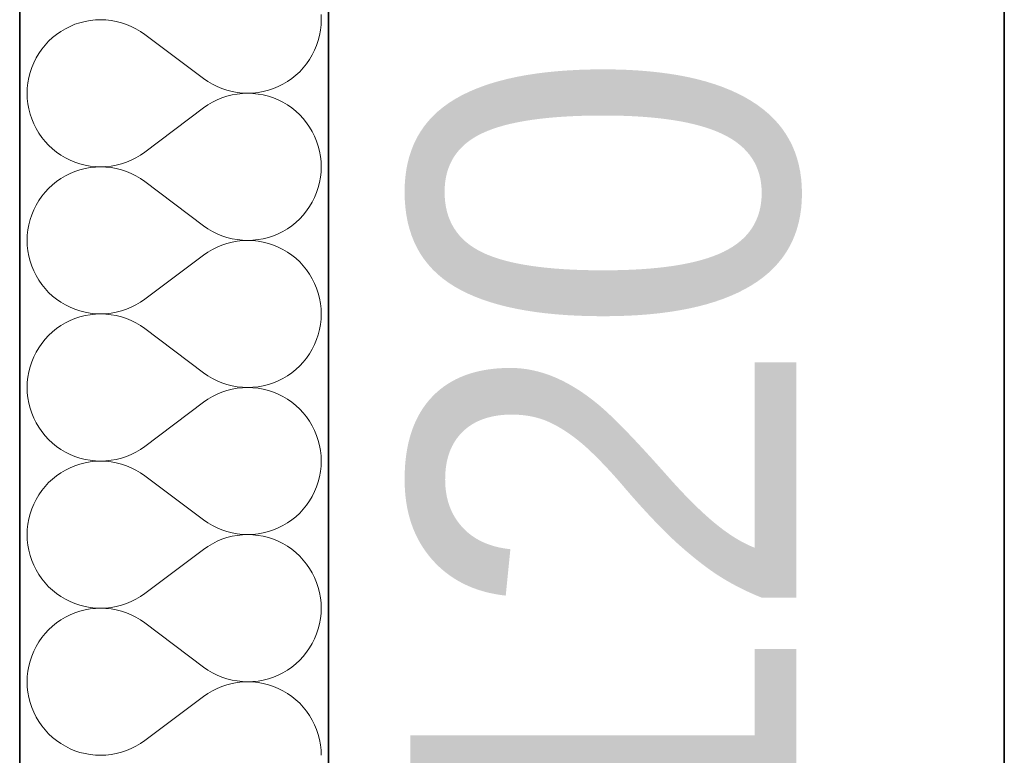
# Model space of a CAD drawing. Header units: millimetres. Extents: x -8078 to 234695, y -4319 to 602442.
# Tile 143 of 152: x 80170 to 80680, y 293057 to 293438. Entities that reach past the tile are written whole.
import ezdxf

# ---------------------------------------------------------------- set-up
doc = ezdxf.new("R2010")
doc.units = ezdxf.units.MM
doc.header["$MEASUREMENT"] = 0
for name, color, linetype in [('#podkład', 252, 'Continuous'), ('- A - ocieplenie', 7, 'Continuous'), ('Konstrukcja - Stropy', 7, 'Continuous'), ('Konstrukcja - Ściany zewnętrzne', 7, 'Continuous'), ('Opisy - Tekst', 7, 'Continuous')]:
    doc.layers.add(name, color=color, linetype=linetype)
doc.styles.add('MtXpl_Helvetica', font='txt', dxfattribs={"height": 0.2})

# ---------------------------------------------------------------- blocks, each defined once
blk = doc.blocks.new('UHYGFFFF')
at = {"layer": '- A - ocieplenie', "color": 252, "linetype": 'Continuous', "lineweight": 35, "ltscale": 100}
for p, q in [((19777.48, 396062.63), (19777.47, 388486.86)), ((19937.47, 388486.86), (19937.48, 396062.63))]:
    blk.add_line(p, q, dxfattribs=at)
at = {"layer": '- A - ocieplenie', "color": 252, "linetype": 'Continuous', "lineweight": 13, "ltscale": 100}
for p, q in [((19933.67, 393956.9), (19933.57, 393959.62)), ((19803.57, 393953.46), (19801.14, 393952.25)), ((19806.09, 393954.5), (19803.57, 393953.46)), ((19808.67, 393955.36), (19806.09, 393954.5)), ((19811.31, 393956.03), (19808.67, 393955.36)), ((19813.98, 393956.51), (19811.31, 393956.03)), ((19816.69, 393956.8), (19813.98, 393956.51)), ((19819.41, 393956.9), (19816.69, 393956.8)), ((19822.13, 393956.8), (19819.41, 393956.9)), ((19824.83, 393956.51), (19822.13, 393956.8)), ((19827.51, 393956.02), (19824.83, 393956.51)), ((19830.14, 393955.35), (19827.51, 393956.02)), ((19832.72, 393954.48), (19830.14, 393955.35)), ((19835.24, 393953.44), (19832.72, 393954.48)), ((19837.67, 393952.22), (19835.24, 393953.44)), ((19933.28, 393951.47), (19933.57, 393954.18)), ((19933.57, 393954.18), (19933.67, 393956.9)), ((19794.45, 393947.6), (19792.45, 393945.75)), ((19796.56, 393949.31), (19794.45, 393947.6)), ((19798.8, 393950.86), (19796.56, 393949.31)), ((19801.14, 393952.25), (19798.8, 393950.86)), ((19840.01, 393950.83), (19837.67, 393952.22)), ((19842.24, 393949.28), (19840.01, 393950.83)), ((19872.72, 393926.42), (19842.24, 393949.28)), ((19932.12, 393946.16), (19932.8, 393948.8)), ((19932.8, 393948.8), (19933.28, 393951.47)), ((19790.6, 393943.76), (19788.89, 393941.64)), ((19792.45, 393945.75), (19790.6, 393943.76)), ((19930.22, 393941.07), (19931.26, 393943.58)), ((19931.26, 393943.58), (19932.12, 393946.16)), ((19787.34, 393939.41), (19785.95, 393937.07)), ((19788.89, 393941.64), (19787.34, 393939.41)), ((19927.62, 393936.29), (19929, 393938.63)), ((19929, 393938.63), (19930.22, 393941.07)), ((19783.69, 393932.12), (19782.83, 393929.54)), ((19784.73, 393934.63), (19783.69, 393932.12)), ((19785.95, 393937.07), (19784.73, 393934.63)), ((19924.36, 393931.94), (19926.06, 393934.06)), ((19926.06, 393934.06), (19927.62, 393936.29)), ((19782.83, 393929.54), (19782.16, 393926.9)), ((19918.39, 393926.39), (19920.51, 393928.1)), ((19920.51, 393928.1), (19922.5, 393929.95)), ((19922.5, 393929.95), (19924.36, 393931.94)), ((19781.68, 393924.23), (19781.38, 393921.52)), ((19782.16, 393926.9), (19781.68, 393924.23)), ((19872.72, 393926.42), (19874.95, 393924.87)), ((19874.95, 393924.87), (19877.29, 393923.48)), ((19877.29, 393923.48), (19879.72, 393922.26)), ((19879.72, 393922.26), (19882.23, 393921.21)), ((19908.87, 393921.2), (19911.38, 393922.24)), ((19911.38, 393922.24), (19913.82, 393923.45)), ((19913.82, 393923.45), (19916.16, 393924.84)), ((19916.16, 393924.84), (19918.39, 393926.39)), ((19781.38, 393921.52), (19781.29, 393918.8)), ((19781.29, 393918.8), (19781.38, 393916.08)), ((19882.23, 393921.21), (19884.81, 393920.35)), ((19884.81, 393917.25), (19882.23, 393916.39)), ((19884.81, 393920.35), (19887.45, 393919.68)), ((19887.45, 393917.93), (19884.81, 393917.25)), ((19887.45, 393919.68), (19890.12, 393919.19)), ((19890.12, 393918.41), (19887.45, 393917.93)), ((19890.12, 393919.19), (19892.83, 393918.9)), ((19892.83, 393918.7), (19890.12, 393918.41)), ((19892.83, 393918.9), (19895.55, 393918.8)), ((19895.55, 393918.8), (19892.83, 393918.7)), ((19895.55, 393918.8), (19898.27, 393918.9)), ((19898.27, 393918.71), (19895.55, 393918.8)), ((19898.27, 393918.9), (19900.97, 393919.19)), ((19900.97, 393918.42), (19898.27, 393918.71)), ((19900.97, 393919.19), (19903.65, 393919.67)), ((19903.65, 393917.94), (19900.97, 393918.42)), ((19903.65, 393919.67), (19906.29, 393920.34)), ((19906.29, 393917.26), (19903.65, 393917.94)), ((19906.29, 393920.34), (19908.87, 393921.2)), ((19908.87, 393916.41), (19906.29, 393917.26)), ((19781.38, 393916.08), (19781.68, 393913.38)), ((19781.68, 393913.38), (19782.16, 393910.7)), ((19874.95, 393912.74), (19872.72, 393911.18)), ((19877.29, 393914.13), (19874.95, 393912.74)), ((19879.72, 393915.35), (19877.29, 393914.13)), ((19882.23, 393916.39), (19879.72, 393915.35)), ((19911.38, 393915.37), (19908.87, 393916.41)), ((19913.82, 393914.15), (19911.38, 393915.37)), ((19916.16, 393912.76), (19913.82, 393914.15)), ((19918.39, 393911.21), (19916.16, 393912.76)), ((19782.16, 393910.7), (19782.83, 393908.06)), ((19782.83, 393908.06), (19783.69, 393905.48)), ((19872.72, 393911.18), (19842.24, 393888.33)), ((19920.51, 393909.51), (19918.39, 393911.21)), ((19922.5, 393907.65), (19920.51, 393909.51)), ((19924.36, 393905.66), (19922.5, 393907.65)), ((19783.69, 393905.48), (19784.73, 393902.97)), ((19784.73, 393902.97), (19785.95, 393900.54)), ((19926.06, 393903.54), (19924.36, 393905.66)), ((19927.62, 393901.31), (19926.06, 393903.54)), ((19785.95, 393900.54), (19787.34, 393898.2)), ((19787.34, 393898.2), (19788.89, 393895.96)), ((19929, 393898.97), (19927.62, 393901.31)), ((19930.22, 393896.54), (19929, 393898.97)), ((19931.26, 393894.02), (19930.22, 393896.54)), ((19788.89, 393895.96), (19790.6, 393893.85)), ((19790.6, 393893.85), (19792.45, 393891.86)), ((19792.45, 393891.86), (19794.45, 393890)), ((19932.12, 393891.44), (19931.26, 393894.02)), ((19932.8, 393888.81), (19932.12, 393891.44)), ((19794.45, 393890), (19796.56, 393888.3)), ((19796.56, 393888.3), (19798.8, 393886.75)), ((19798.8, 393886.75), (19801.14, 393885.36)), ((19837.67, 393885.38), (19840.01, 393886.77)), ((19840.01, 393886.77), (19842.24, 393888.33)), ((19933.28, 393886.13), (19932.8, 393888.81)), ((19801.14, 393885.36), (19803.57, 393884.14)), ((19803.57, 393884.14), (19806.09, 393883.1)), ((19806.09, 393883.1), (19808.67, 393882.24)), ((19808.67, 393882.24), (19811.31, 393881.57)), ((19811.31, 393881.57), (19813.98, 393881.09)), ((19824.83, 393881.1), (19827.51, 393881.58)), ((19827.51, 393881.58), (19830.14, 393882.26)), ((19830.14, 393882.26), (19832.72, 393883.12)), ((19832.72, 393883.12), (19835.24, 393884.16)), ((19835.24, 393884.16), (19837.67, 393885.38)), ((19933.57, 393883.43), (19933.28, 393886.13)), ((19933.67, 393880.71), (19933.57, 393883.43)), ((19801.14, 393876.05), (19798.8, 393874.67)), ((19803.57, 393877.27), (19801.14, 393876.05)), ((19806.09, 393878.31), (19803.57, 393877.27)), ((19808.67, 393879.17), (19806.09, 393878.31)), ((19811.31, 393879.84), (19808.67, 393879.17)), ((19813.98, 393880.32), (19811.31, 393879.84)), ((19813.98, 393881.09), (19816.69, 393880.8)), ((19816.69, 393880.61), (19813.98, 393880.32)), ((19816.69, 393880.8), (19819.41, 393880.71)), ((19819.41, 393880.71), (19816.69, 393880.61)), ((19819.41, 393880.71), (19822.13, 393880.81)), ((19822.13, 393880.61), (19819.41, 393880.71)), ((19822.13, 393880.81), (19824.83, 393881.1)), ((19824.83, 393880.31), (19822.13, 393880.61)), ((19827.51, 393879.83), (19824.83, 393880.31)), ((19830.14, 393879.16), (19827.51, 393879.83)), ((19832.72, 393878.29), (19830.14, 393879.16)), ((19835.24, 393877.25), (19832.72, 393878.29)), ((19837.67, 393876.03), (19835.24, 393877.25)), ((19840.01, 393874.64), (19837.67, 393876.03)), ((19933.28, 393875.28), (19933.57, 393877.99)), ((19933.57, 393877.99), (19933.67, 393880.71)), ((19794.45, 393871.41), (19792.45, 393869.56)), ((19796.56, 393873.12), (19794.45, 393871.41)), ((19798.8, 393874.67), (19796.56, 393873.12)), ((19842.24, 393873.09), (19840.01, 393874.64)), ((19872.72, 393850.23), (19842.24, 393873.09)), ((19932.12, 393869.97), (19932.8, 393872.61)), ((19932.8, 393872.61), (19933.28, 393875.28)), ((19790.6, 393867.57), (19788.89, 393865.45)), ((19792.45, 393869.56), (19790.6, 393867.57)), ((19930.22, 393864.88), (19931.26, 393867.39)), ((19931.26, 393867.39), (19932.12, 393869.97)), ((19785.95, 393860.88), (19784.73, 393858.44)), ((19787.34, 393863.21), (19785.95, 393860.88)), ((19788.89, 393865.45), (19787.34, 393863.21)), ((19927.62, 393860.1), (19929, 393862.44)), ((19929, 393862.44), (19930.22, 393864.88)), ((19783.69, 393855.93), (19782.83, 393853.35)), ((19784.73, 393858.44), (19783.69, 393855.93)), ((19922.5, 393853.76), (19924.36, 393855.75)), ((19924.36, 393855.75), (19926.06, 393857.87)), ((19926.06, 393857.87), (19927.62, 393860.1)), ((19782.16, 393850.71), (19781.68, 393848.03)), ((19782.83, 393853.35), (19782.16, 393850.71)), ((19918.39, 393850.2), (19920.51, 393851.91)), ((19920.51, 393851.91), (19922.5, 393853.76)), ((19781.68, 393848.03), (19781.38, 393845.33)), ((19872.72, 393850.23), (19874.95, 393848.68)), ((19874.95, 393848.68), (19877.29, 393847.29)), ((19877.29, 393847.29), (19879.72, 393846.07)), ((19879.72, 393846.07), (19882.23, 393845.02)), ((19908.87, 393845.01), (19911.38, 393846.05)), ((19911.38, 393846.05), (19913.82, 393847.26)), ((19913.82, 393847.26), (19916.16, 393848.65)), ((19916.16, 393848.65), (19918.39, 393850.2)), ((19781.38, 393845.33), (19781.29, 393842.61)), ((19781.29, 393842.61), (19781.38, 393839.89)), ((19882.23, 393845.02), (19884.81, 393844.16)), ((19884.81, 393841.06), (19882.23, 393840.2)), ((19884.81, 393844.16), (19887.45, 393843.49)), ((19887.45, 393841.73), (19884.81, 393841.06)), ((19887.45, 393843.49), (19890.12, 393843)), ((19890.12, 393842.22), (19887.45, 393841.73)), ((19890.12, 393843), (19892.83, 393842.71)), ((19892.83, 393842.51), (19890.12, 393842.22)), ((19892.83, 393842.71), (19895.55, 393842.61)), ((19895.55, 393842.61), (19892.83, 393842.51)), ((19895.55, 393842.61), (19898.27, 393842.71)), ((19898.27, 393842.52), (19895.55, 393842.61)), ((19898.27, 393842.71), (19900.97, 393843)), ((19900.97, 393842.23), (19898.27, 393842.52)), ((19900.97, 393843), (19903.65, 393843.48)), ((19903.65, 393841.75), (19900.97, 393842.23)), ((19903.65, 393843.48), (19906.29, 393844.15)), ((19906.29, 393841.07), (19903.65, 393841.75)), ((19906.29, 393844.15), (19908.87, 393845.01)), ((19908.87, 393840.22), (19906.29, 393841.07)), ((19781.38, 393839.89), (19781.68, 393837.19)), ((19781.68, 393837.19), (19782.16, 393834.51)), ((19874.95, 393836.55), (19872.72, 393834.99)), ((19877.29, 393837.94), (19874.95, 393836.55)), ((19879.72, 393839.16), (19877.29, 393837.94)), ((19882.23, 393840.2), (19879.72, 393839.16)), ((19911.38, 393839.18), (19908.87, 393840.22)), ((19913.82, 393837.96), (19911.38, 393839.18)), ((19916.16, 393836.57), (19913.82, 393837.96)), ((19918.39, 393835.02), (19916.16, 393836.57)), ((19782.16, 393834.51), (19782.83, 393831.87)), ((19782.83, 393831.87), (19783.69, 393829.29)), ((19872.72, 393834.99), (19842.24, 393812.14)), ((19920.51, 393833.32), (19918.39, 393835.02)), ((19922.5, 393831.46), (19920.51, 393833.32)), ((19924.36, 393829.47), (19922.5, 393831.46)), ((19783.69, 393829.29), (19784.73, 393826.78)), ((19784.73, 393826.78), (19785.95, 393824.35)), ((19926.06, 393827.35), (19924.36, 393829.47)), ((19927.62, 393825.12), (19926.06, 393827.35)), ((19929, 393822.78), (19927.62, 393825.12)), ((19785.95, 393824.35), (19787.34, 393822.01)), ((19787.34, 393822.01), (19788.89, 393819.77)), ((19930.22, 393820.35), (19929, 393822.78)), ((19931.26, 393817.83), (19930.22, 393820.35)), ((19788.89, 393819.77), (19790.6, 393817.66)), ((19790.6, 393817.66), (19792.45, 393815.67)), ((19792.45, 393815.67), (19794.45, 393813.81)), ((19932.12, 393815.25), (19931.26, 393817.83)), ((19932.8, 393812.62), (19932.12, 393815.25)), ((19794.45, 393813.81), (19796.56, 393812.11)), ((19796.56, 393812.11), (19798.8, 393810.56)), ((19798.8, 393810.56), (19801.14, 393809.17)), ((19837.67, 393809.19), (19840.01, 393810.58)), ((19840.01, 393810.58), (19842.24, 393812.14)), ((19933.28, 393809.94), (19932.8, 393812.62)), ((19933.57, 393807.23), (19933.28, 393809.94)), ((19801.14, 393809.17), (19803.57, 393807.95)), ((19803.57, 393807.95), (19806.09, 393806.91)), ((19806.09, 393806.91), (19808.67, 393806.05)), ((19808.67, 393806.05), (19811.31, 393805.38)), ((19811.31, 393805.38), (19813.98, 393804.9)), ((19813.98, 393804.9), (19816.69, 393804.61)), ((19816.69, 393804.61), (19819.41, 393804.52)), ((19819.41, 393804.52), (19822.13, 393804.61)), ((19822.13, 393804.61), (19824.83, 393804.91)), ((19824.83, 393804.91), (19827.51, 393805.39)), ((19827.51, 393805.39), (19830.14, 393806.07)), ((19830.14, 393806.07), (19832.72, 393806.93)), ((19832.72, 393806.93), (19835.24, 393807.97)), ((19835.24, 393807.97), (19837.67, 393809.19)), ((19933.67, 393804.52), (19933.57, 393807.23)), ((19801.14, 393799.86), (19798.8, 393798.48)), ((19803.57, 393801.08), (19801.14, 393799.86)), ((19806.09, 393802.12), (19803.57, 393801.08)), ((19808.67, 393802.98), (19806.09, 393802.12)), ((19811.31, 393803.65), (19808.67, 393802.98)), ((19813.98, 393804.13), (19811.31, 393803.65)), ((19816.69, 393804.42), (19813.98, 393804.13)), ((19819.41, 393804.52), (19816.69, 393804.42)), ((19822.13, 393804.42), (19819.41, 393804.52)), ((19824.83, 393804.12), (19822.13, 393804.42)), ((19827.51, 393803.64), (19824.83, 393804.12)), ((19830.14, 393802.96), (19827.51, 393803.64)), ((19832.72, 393802.1), (19830.14, 393802.96)), ((19835.24, 393801.06), (19832.72, 393802.1)), ((19837.67, 393799.84), (19835.24, 393801.06)), ((19840.01, 393798.45), (19837.67, 393799.84)), ((19933.28, 393799.09), (19933.57, 393801.8)), ((19933.57, 393801.8), (19933.67, 393804.52)), ((19794.45, 393795.22), (19792.45, 393793.37)), ((19796.56, 393796.93), (19794.45, 393795.22)), ((19798.8, 393798.48), (19796.56, 393796.93)), ((19842.24, 393796.9), (19840.01, 393798.45)), ((19872.72, 393774.04), (19842.24, 393796.9)), ((19932.12, 393793.78), (19932.8, 393796.41)), ((19932.8, 393796.41), (19933.28, 393799.09)), ((19790.6, 393791.38), (19788.89, 393789.26)), ((19792.45, 393793.37), (19790.6, 393791.38)), ((19930.22, 393788.68), (19931.26, 393791.2)), ((19931.26, 393791.2), (19932.12, 393793.78)), ((19785.95, 393784.68), (19784.73, 393782.25)), ((19787.34, 393787.02), (19785.95, 393784.68)), ((19788.89, 393789.26), (19787.34, 393787.02)), ((19927.62, 393783.91), (19929, 393786.25)), ((19929, 393786.25), (19930.22, 393788.68)), ((19783.69, 393779.74), (19782.83, 393777.16)), ((19784.73, 393782.25), (19783.69, 393779.74)), ((19922.5, 393777.57), (19924.36, 393779.56)), ((19924.36, 393779.56), (19926.06, 393781.68)), ((19926.06, 393781.68), (19927.62, 393783.91)), ((19782.16, 393774.52), (19781.68, 393771.84)), ((19782.83, 393777.16), (19782.16, 393774.52)), ((19872.72, 393774.04), (19874.95, 393772.49)), ((19916.16, 393772.46), (19918.39, 393774.01)), ((19918.39, 393774.01), (19920.51, 393775.72)), ((19920.51, 393775.72), (19922.5, 393777.57)), ((19781.38, 393769.14), (19781.29, 393766.42)), ((19781.68, 393771.84), (19781.38, 393769.14)), ((19874.95, 393772.49), (19877.29, 393771.1)), ((19877.29, 393771.1), (19879.72, 393769.88)), ((19879.72, 393769.88), (19882.23, 393768.83)), ((19908.87, 393768.82), (19911.38, 393769.86)), ((19911.38, 393769.86), (19913.82, 393771.07)), ((19913.82, 393771.07), (19916.16, 393772.46)), ((19781.29, 393766.42), (19781.38, 393763.7)), ((19882.23, 393764.01), (19879.72, 393762.97)), ((19882.23, 393768.83), (19884.81, 393767.97)), ((19884.81, 393764.87), (19882.23, 393764.01)), ((19884.81, 393767.97), (19887.45, 393767.3)), ((19887.45, 393765.54), (19884.81, 393764.87)), ((19887.45, 393767.3), (19890.12, 393766.81)), ((19890.12, 393766.03), (19887.45, 393765.54)), ((19890.12, 393766.81), (19892.83, 393766.52)), ((19892.83, 393766.32), (19890.12, 393766.03)), ((19892.83, 393766.52), (19895.55, 393766.42)), ((19895.55, 393766.42), (19892.83, 393766.32)), ((19895.55, 393766.42), (19898.27, 393766.52)), ((19898.27, 393766.33), (19895.55, 393766.42)), ((19898.27, 393766.52), (19900.97, 393766.81)), ((19900.97, 393766.04), (19898.27, 393766.33)), ((19900.97, 393766.81), (19903.65, 393767.29)), ((19903.65, 393765.55), (19900.97, 393766.04)), ((19903.65, 393767.29), (19906.29, 393767.96)), ((19906.29, 393764.88), (19903.65, 393765.55)), ((19906.29, 393767.96), (19908.87, 393768.82)), ((19908.87, 393764.03), (19906.29, 393764.88)), ((19911.38, 393762.99), (19908.87, 393764.03)), ((19781.38, 393763.7), (19781.68, 393761)), ((19781.68, 393761), (19782.16, 393758.32)), ((19872.72, 393758.8), (19842.24, 393735.94)), ((19874.95, 393760.36), (19872.72, 393758.8)), ((19877.29, 393761.75), (19874.95, 393760.36)), ((19879.72, 393762.97), (19877.29, 393761.75)), ((19913.82, 393761.77), (19911.38, 393762.99)), ((19916.16, 393760.38), (19913.82, 393761.77)), ((19918.39, 393758.83), (19916.16, 393760.38)), ((19920.51, 393757.12), (19918.39, 393758.83)), ((19782.16, 393758.32), (19782.83, 393755.68)), ((19782.83, 393755.68), (19783.69, 393753.1)), ((19922.5, 393755.27), (19920.51, 393757.12)), ((19924.36, 393753.28), (19922.5, 393755.27)), ((19783.69, 393753.1), (19784.73, 393750.59)), ((19784.73, 393750.59), (19785.95, 393748.16)), ((19926.06, 393751.16), (19924.36, 393753.28)), ((19927.62, 393748.93), (19926.06, 393751.16)), ((19929, 393746.59), (19927.62, 393748.93)), ((19785.95, 393748.16), (19787.34, 393745.82)), ((19787.34, 393745.82), (19788.89, 393743.58)), ((19788.89, 393743.58), (19790.6, 393741.47)), ((19930.22, 393744.16), (19929, 393746.59)), ((19931.26, 393741.64), (19930.22, 393744.16)), ((19790.6, 393741.47), (19792.45, 393739.47)), ((19792.45, 393739.47), (19794.45, 393737.62)), ((19932.12, 393739.06), (19931.26, 393741.64)), ((19932.8, 393736.43), (19932.12, 393739.06)), ((19794.45, 393737.62), (19796.56, 393735.92)), ((19796.56, 393735.92), (19798.8, 393734.36)), ((19798.8, 393734.36), (19801.14, 393732.98)), ((19837.67, 393733), (19840.01, 393734.39)), ((19840.01, 393734.39), (19842.24, 393735.94)), ((19933.28, 393733.75), (19932.8, 393736.43)), ((19933.57, 393731.04), (19933.28, 393733.75)), ((19801.14, 393732.98), (19803.57, 393731.76)), ((19803.57, 393731.76), (19806.09, 393730.72)), ((19806.09, 393730.72), (19808.67, 393729.86)), ((19808.67, 393729.86), (19811.31, 393729.19)), ((19811.31, 393729.19), (19813.98, 393728.71)), ((19813.98, 393728.71), (19816.69, 393728.42)), ((19816.69, 393728.23), (19813.98, 393727.94)), ((19816.69, 393728.42), (19819.41, 393728.33)), ((19819.41, 393728.33), (19816.69, 393728.23)), ((19819.41, 393728.33), (19822.13, 393728.42)), ((19822.13, 393728.23), (19819.41, 393728.33)), ((19822.13, 393728.42), (19824.83, 393728.72)), ((19824.83, 393727.93), (19822.13, 393728.23)), ((19824.83, 393728.72), (19827.51, 393729.2)), ((19827.51, 393729.2), (19830.14, 393729.88)), ((19830.14, 393729.88), (19832.72, 393730.74)), ((19832.72, 393730.74), (19835.24, 393731.78)), ((19835.24, 393731.78), (19837.67, 393733)), ((19933.67, 393728.33), (19933.57, 393731.04)), ((19933.57, 393725.61), (19933.67, 393728.33)), ((19801.14, 393723.67), (19798.8, 393722.29)), ((19803.57, 393724.89), (19801.14, 393723.67)), ((19806.09, 393725.93), (19803.57, 393724.89)), ((19808.67, 393726.79), (19806.09, 393725.93)), ((19811.31, 393727.46), (19808.67, 393726.79)), ((19813.98, 393727.94), (19811.31, 393727.46)), ((19827.51, 393727.45), (19824.83, 393727.93)), ((19830.14, 393726.77), (19827.51, 393727.45)), ((19832.72, 393725.91), (19830.14, 393726.77)), ((19835.24, 393724.87), (19832.72, 393725.91)), ((19837.67, 393723.65), (19835.24, 393724.87)), ((19840.01, 393722.26), (19837.67, 393723.65)), ((19933.28, 393722.9), (19933.57, 393725.61)), ((19794.45, 393719.03), (19792.45, 393717.18)), ((19796.56, 393720.74), (19794.45, 393719.03)), ((19798.8, 393722.29), (19796.56, 393720.74)), ((19842.24, 393720.71), (19840.01, 393722.26)), ((19872.72, 393697.85), (19842.24, 393720.71)), ((19932.12, 393717.59), (19932.8, 393720.22)), ((19932.8, 393720.22), (19933.28, 393722.9)), ((19788.89, 393713.07), (19787.34, 393710.83)), ((19790.6, 393715.19), (19788.89, 393713.07)), ((19792.45, 393717.18), (19790.6, 393715.19)), ((19930.22, 393712.49), (19931.26, 393715.01)), ((19931.26, 393715.01), (19932.12, 393717.59)), ((19785.95, 393708.49), (19784.73, 393706.06)), ((19787.34, 393710.83), (19785.95, 393708.49)), ((19926.06, 393705.49), (19927.62, 393707.72)), ((19927.62, 393707.72), (19929, 393710.06)), ((19929, 393710.06), (19930.22, 393712.49)), ((19783.69, 393703.55), (19782.83, 393700.97)), ((19784.73, 393706.06), (19783.69, 393703.55)), ((19922.5, 393701.38), (19924.36, 393703.37)), ((19924.36, 393703.37), (19926.06, 393705.49)), ((19782.16, 393698.33), (19781.68, 393695.65)), ((19782.83, 393700.97), (19782.16, 393698.33)), ((19872.72, 393697.85), (19874.95, 393696.3)), ((19916.16, 393696.27), (19918.39, 393697.82)), ((19918.39, 393697.82), (19920.51, 393699.53)), ((19920.51, 393699.53), (19922.5, 393701.38)), ((19781.38, 393692.95), (19781.29, 393690.23)), ((19781.68, 393695.65), (19781.38, 393692.95)), ((19874.95, 393696.3), (19877.29, 393694.91)), ((19877.29, 393694.91), (19879.72, 393693.69)), ((19879.72, 393693.69), (19882.23, 393692.64)), ((19882.23, 393692.64), (19884.81, 393691.78)), ((19906.29, 393691.77), (19908.87, 393692.63)), ((19908.87, 393692.63), (19911.38, 393693.67)), ((19911.38, 393693.67), (19913.82, 393694.88)), ((19913.82, 393694.88), (19916.16, 393696.27)), ((19781.29, 393690.23), (19781.38, 393687.51)), ((19781.38, 393687.51), (19781.68, 393684.81)), ((19882.23, 393687.82), (19879.72, 393686.77)), ((19884.81, 393688.68), (19882.23, 393687.82)), ((19884.81, 393691.78), (19887.45, 393691.11)), ((19887.45, 393689.35), (19884.81, 393688.68)), ((19887.45, 393691.11), (19890.12, 393690.62)), ((19890.12, 393689.84), (19887.45, 393689.35)), ((19890.12, 393690.62), (19892.83, 393690.33)), ((19892.83, 393690.13), (19890.12, 393689.84)), ((19892.83, 393690.33), (19895.55, 393690.23)), ((19895.55, 393690.23), (19892.83, 393690.13)), ((19895.55, 393690.23), (19898.27, 393690.33)), ((19898.27, 393690.13), (19895.55, 393690.23)), ((19898.27, 393690.33), (19900.97, 393690.61)), ((19900.97, 393689.85), (19898.27, 393690.13)), ((19900.97, 393690.61), (19903.65, 393691.1)), ((19903.65, 393689.36), (19900.97, 393689.85)), ((19903.65, 393691.1), (19906.29, 393691.77)), ((19906.29, 393688.69), (19903.65, 393689.36)), ((19908.87, 393687.83), (19906.29, 393688.69)), ((19911.38, 393686.8), (19908.87, 393687.83)), ((19781.68, 393684.81), (19782.16, 393682.13)), ((19872.72, 393682.61), (19842.24, 393659.75)), ((19874.95, 393684.16), (19872.72, 393682.61)), ((19877.29, 393685.55), (19874.95, 393684.16)), ((19879.72, 393686.77), (19877.29, 393685.55)), ((19913.82, 393685.58), (19911.38, 393686.8)), ((19916.16, 393684.19), (19913.82, 393685.58)), ((19918.39, 393682.64), (19916.16, 393684.19)), ((19920.51, 393680.93), (19918.39, 393682.64)), ((19782.16, 393682.13), (19782.83, 393679.49)), ((19782.83, 393679.49), (19783.69, 393676.91)), ((19922.5, 393679.08), (19920.51, 393680.93)), ((19924.36, 393677.09), (19922.5, 393679.08)), ((19783.69, 393676.91), (19784.73, 393674.4)), ((19784.73, 393674.4), (19785.95, 393671.97)), ((19926.06, 393674.97), (19924.36, 393677.09)), ((19927.62, 393672.74), (19926.06, 393674.97)), ((19929, 393670.4), (19927.62, 393672.74)), ((19785.95, 393671.97), (19787.34, 393669.63)), ((19787.34, 393669.63), (19788.89, 393667.39)), ((19788.89, 393667.39), (19790.6, 393665.27)), ((19930.22, 393667.97), (19929, 393670.4)), ((19931.26, 393665.45), (19930.22, 393667.97)), ((19790.6, 393665.27), (19792.45, 393663.28)), ((19792.45, 393663.28), (19794.45, 393661.43)), ((19932.12, 393662.87), (19931.26, 393665.45)), ((19932.8, 393660.24), (19932.12, 393662.87)), ((19794.45, 393661.43), (19796.56, 393659.72)), ((19796.56, 393659.72), (19798.8, 393658.17)), ((19798.8, 393658.17), (19801.14, 393656.79)), ((19801.14, 393656.79), (19803.57, 393655.57)), ((19835.24, 393655.59), (19837.67, 393656.81)), ((19837.67, 393656.81), (19840.01, 393658.2)), ((19840.01, 393658.2), (19842.24, 393659.75)), ((19933.28, 393657.56), (19932.8, 393660.24)), ((19933.57, 393654.85), (19933.28, 393657.56)), ((19803.57, 393655.57), (19806.09, 393654.53)), ((19806.09, 393654.53), (19808.67, 393653.67)), ((19808.67, 393653.67), (19811.31, 393653)), ((19811.31, 393653), (19813.98, 393652.52)), ((19813.98, 393651.75), (19811.31, 393651.27)), ((19813.98, 393652.52), (19816.69, 393652.23)), ((19816.69, 393652.04), (19813.98, 393651.75)), ((19816.69, 393652.23), (19819.41, 393652.13)), ((19819.41, 393652.13), (19816.69, 393652.04)), ((19819.41, 393652.13), (19822.13, 393652.23)), ((19822.13, 393652.04), (19819.41, 393652.13)), ((19822.13, 393652.23), (19824.83, 393652.53)), ((19824.83, 393651.74), (19822.13, 393652.04)), ((19824.83, 393652.53), (19827.51, 393653.01)), ((19827.51, 393651.26), (19824.83, 393651.74)), ((19827.51, 393653.01), (19830.14, 393653.69)), ((19830.14, 393653.69), (19832.72, 393654.55)), ((19832.72, 393654.55), (19835.24, 393655.59)), ((19933.67, 393652.13), (19933.57, 393654.85)), ((19933.57, 393649.42), (19933.67, 393652.13)), ((19801.14, 393647.48), (19798.8, 393646.1)), ((19803.57, 393648.7), (19801.14, 393647.48)), ((19806.09, 393649.74), (19803.57, 393648.7)), ((19808.67, 393650.6), (19806.09, 393649.74)), ((19811.31, 393651.27), (19808.67, 393650.6)), ((19830.14, 393650.58), (19827.51, 393651.26)), ((19832.72, 393649.72), (19830.14, 393650.58)), ((19835.24, 393648.68), (19832.72, 393649.72)), ((19837.67, 393647.46), (19835.24, 393648.68)), ((19840.01, 393646.07), (19837.67, 393647.46)), ((19932.8, 393644.03), (19933.28, 393646.71)), ((19933.28, 393646.71), (19933.57, 393649.42)), ((19794.45, 393642.84), (19792.45, 393640.99)), ((19796.56, 393644.55), (19794.45, 393642.84)), ((19798.8, 393646.1), (19796.56, 393644.55)), ((19842.24, 393644.52), (19840.01, 393646.07)), ((19872.72, 393621.66), (19842.24, 393644.52)), ((19932.12, 393641.4), (19932.8, 393644.03)), ((19788.89, 393636.88), (19787.34, 393634.64)), ((19790.6, 393639), (19788.89, 393636.88)), ((19792.45, 393640.99), (19790.6, 393639)), ((19930.22, 393636.3), (19931.26, 393638.82)), ((19931.26, 393638.82), (19932.12, 393641.4)), ((19785.95, 393632.3), (19784.73, 393629.87)), ((19787.34, 393634.64), (19785.95, 393632.3)), ((19926.06, 393629.3), (19927.62, 393631.53)), ((19927.62, 393631.53), (19929, 393633.87)), ((19929, 393633.87), (19930.22, 393636.3)), ((19783.69, 393627.36), (19782.83, 393624.78)), ((19784.73, 393629.87), (19783.69, 393627.36)), ((19922.5, 393625.19), (19924.36, 393627.18)), ((19924.36, 393627.18), (19926.06, 393629.3)), ((19782.16, 393622.14), (19781.68, 393619.46)), ((19782.83, 393624.78), (19782.16, 393622.14)), ((19872.72, 393621.66), (19874.95, 393620.11)), ((19916.16, 393620.08), (19918.39, 393621.63)), ((19918.39, 393621.63), (19920.51, 393623.34)), ((19920.51, 393623.34), (19922.5, 393625.19)), ((19781.38, 393616.76), (19781.29, 393614.04)), ((19781.68, 393619.46), (19781.38, 393616.76)), ((19874.95, 393620.11), (19877.29, 393618.72)), ((19877.29, 393618.72), (19879.72, 393617.5)), ((19879.72, 393617.5), (19882.23, 393616.45)), ((19882.23, 393616.45), (19884.81, 393615.59)), ((19906.29, 393615.58), (19908.87, 393616.44)), ((19908.87, 393616.44), (19911.38, 393617.47)), ((19911.38, 393617.47), (19913.82, 393618.69)), ((19913.82, 393618.69), (19916.16, 393620.08)), ((19781.29, 393614.04), (19781.38, 393611.32)), ((19781.38, 393611.32), (19781.68, 393608.62)), ((19882.23, 393611.63), (19879.72, 393610.58)), ((19884.81, 393612.49), (19882.23, 393611.63)), ((19884.81, 393615.59), (19887.45, 393614.92)), ((19887.45, 393613.16), (19884.81, 393612.49)), ((19887.45, 393614.92), (19890.12, 393614.43)), ((19890.12, 393613.65), (19887.45, 393613.16)), ((19890.12, 393614.43), (19892.83, 393614.14)), ((19892.83, 393613.94), (19890.12, 393613.65)), ((19892.83, 393614.14), (19895.55, 393614.04)), ((19895.55, 393614.04), (19892.83, 393613.94)), ((19895.55, 393614.04), (19898.27, 393614.14)), ((19898.27, 393613.94), (19895.55, 393614.04)), ((19898.27, 393614.14), (19900.97, 393614.42)), ((19900.97, 393613.66), (19898.27, 393613.94)), ((19900.97, 393614.42), (19903.65, 393614.91)), ((19903.65, 393613.17), (19900.97, 393613.66)), ((19903.65, 393614.91), (19906.29, 393615.58)), ((19906.29, 393612.5), (19903.65, 393613.17)), ((19908.87, 393611.64), (19906.29, 393612.5)), ((19911.38, 393610.6), (19908.87, 393611.64)), ((19781.68, 393608.62), (19782.16, 393605.94)), ((19782.16, 393605.94), (19782.83, 393603.3)), ((19872.72, 393606.42), (19842.24, 393583.56)), ((19874.95, 393607.97), (19872.72, 393606.42)), ((19877.29, 393609.36), (19874.95, 393607.97)), ((19879.72, 393610.58), (19877.29, 393609.36)), ((19913.82, 393609.39), (19911.38, 393610.6)), ((19916.16, 393608), (19913.82, 393609.39)), ((19918.39, 393606.45), (19916.16, 393608)), ((19920.51, 393604.74), (19918.39, 393606.45)), ((19782.83, 393603.3), (19783.69, 393600.72)), ((19783.69, 393600.72), (19784.73, 393598.21)), ((19922.5, 393602.89), (19920.51, 393604.74)), ((19924.36, 393600.9), (19922.5, 393602.89)), ((19926.06, 393598.78), (19924.36, 393600.9)), ((19784.73, 393598.21), (19785.95, 393595.78)), ((19785.95, 393595.78), (19787.34, 393593.44)), ((19927.62, 393596.55), (19926.06, 393598.78)), ((19929, 393594.21), (19927.62, 393596.55)), ((19787.34, 393593.44), (19788.89, 393591.2)), ((19788.89, 393591.2), (19790.6, 393589.08)), ((19930.22, 393591.78), (19929, 393594.21)), ((19931.26, 393589.26), (19930.22, 393591.78)), ((19790.6, 393589.08), (19792.45, 393587.09)), ((19792.45, 393587.09), (19794.45, 393585.24)), ((19932.12, 393586.68), (19931.26, 393589.26)), ((19932.8, 393584.05), (19932.12, 393586.68)), ((19794.45, 393585.24), (19796.56, 393583.53)), ((19796.56, 393583.53), (19798.8, 393581.98)), ((19798.8, 393581.98), (19801.14, 393580.6)), ((19801.14, 393580.6), (19803.57, 393579.38)), ((19835.24, 393579.4), (19837.67, 393580.62)), ((19837.67, 393580.62), (19840.01, 393582.01)), ((19840.01, 393582.01), (19842.24, 393583.56)), ((19933.28, 393581.37), (19932.8, 393584.05)), ((19933.57, 393578.66), (19933.28, 393581.37)), ((19803.57, 393579.38), (19806.09, 393578.34)), ((19806.09, 393578.34), (19808.67, 393577.48)), ((19808.67, 393577.48), (19811.31, 393576.81)), ((19811.31, 393576.81), (19813.98, 393576.33)), ((19813.98, 393576.33), (19816.69, 393576.04)), ((19816.69, 393576.04), (19819.41, 393575.94)), ((19819.41, 393575.94), (19822.13, 393576.04)), ((19822.13, 393576.04), (19824.83, 393576.34)), ((19824.83, 393576.34), (19827.51, 393576.82)), ((19827.51, 393576.82), (19830.14, 393577.5)), ((19830.14, 393577.5), (19832.72, 393578.36)), ((19832.72, 393578.36), (19835.24, 393579.4)), ((19933.67, 393575.94), (19933.57, 393578.66))]:
    blk.add_line(p, q, dxfattribs=at)
at = {"layer": 'Konstrukcja - Stropy', "color": 252, "linetype": 'Continuous', "lineweight": 13, "ltscale": 100}
blk.add_line((19937.48, 388030.59), (19937.48, 395682.67), dxfattribs=at)
blk.add_line((19937.48, 388030.59), (19937.48, 395682.67), dxfattribs=at)
at = {"layer": 'Konstrukcja - Ściany zewnętrzne', "color": 252, "linetype": 'Continuous', "lineweight": 35, "ltscale": 100}
for p, q in [((19937.47, 395912.63), (19937.47, 392989.67)), ((20287.47, 392989.67), (20287.47, 395912.63))]:
    blk.add_line(p, q, dxfattribs=at)
at = {"layer": 'Opisy - Tekst', "color": 252, "linetype": 'Continuous', "lineweight": 13, "style": 'MtXpl_Helvetica'}
blk.add_text('EI 120', height=200, rotation=90, dxfattribs=at).set_placement((20179.82, 393168.41))

msp = doc.modelspace()

# ---------------------------------------------------------------- block references
at = {"layer": '#podkład'}
msp.add_blockref('UHYGFFFF', (60392.7, -100518.68), dxfattribs=at)

doc.saveas('drawing.dxf')
